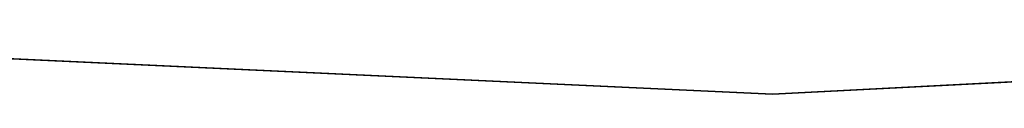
# Model space of a CAD drawing. Extents: x 8 to 690, y 8 to 312.
# Tile 130 of 256: x 158.9399 to 160.435, y 141.3284 to 141.4205. Entities that reach past the tile are written whole.
import ezdxf

# ---------------------------------------------------------------- set-up
doc = ezdxf.new("R2010")
doc.units = 0
doc.layers.get('0').update_dxf_attribs({"color": 13, "linetype": 'CONTINUOUS'})

# ---------------------------------------------------------------- blocks, each defined once
blk = doc.blocks.new('SKP985B')
for p, q in [((161.158, 146.1299, 312.4253), (159.3753, 146.0377, 312.4253)), ((159.3753, 146.0377, 310), (161.158, 146.1299, 310)), ((159.3753, 146.0377, 312.4253), (157.5923, 146.1207, 312.4253)), ((157.5923, 146.1207, 310), (159.3753, 146.0377, 310)), ((159.3753, 146.0377, 310), (159.3753, 146.0377, 312.4253))]:
    blk.add_line(p, q)
at = {"color": 7}
mesh = blk.add_polyface(dxfattribs=at)
corners = [(159.3753, 146.0377, 312.4253), (161.158, 146.1299, 310), (159.3753, 146.0377, 310), (161.158, 146.1299, 312.4253)]
mesh.append_faces([[corners[k] for k in face] for face in [(0, 1, 2), (1, 0, 3)]], dxfattribs={"vtx0": -1, "color": 7})
mesh = blk.add_polyface(dxfattribs=at)
corners = [(157.5923, 146.1207, 312.4253), (159.3753, 146.0377, 310), (157.5923, 146.1207, 310), (159.3753, 146.0377, 312.4253)]
mesh.append_faces([[corners[k] for k in face] for face in [(0, 1, 2), (1, 0, 3)]], dxfattribs={"vtx0": -1, "color": 7})

msp = doc.modelspace()

# ---------------------------------------------------------------- block references
msp.add_blockref('SKP985B', (0.7075, -4.7093))

doc.saveas('drawing.dxf')
